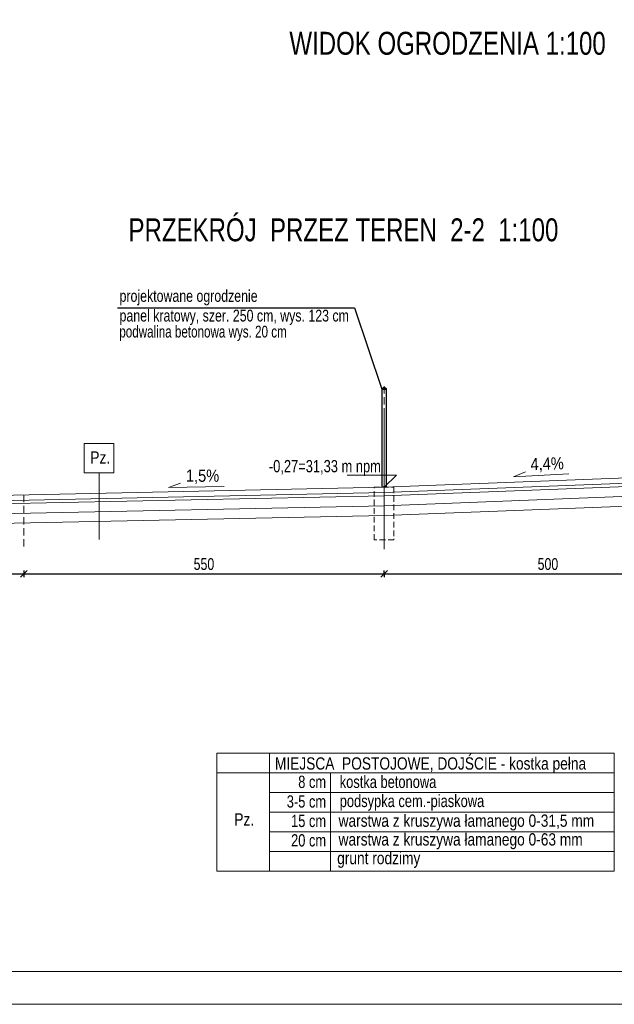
# Model space of a CAD drawing. Header units: inches. Extents: x 43593 to 117387, y -66787 to -26237.
# Tile 37 of 256: x 49165 to 50073, y -35222 to -33719. Entities that reach past the tile are written whole.
import ezdxf
from ezdxf.enums import TextEntityAlignment as Align

# ---------------------------------------------------------------- set-up
doc = ezdxf.new("R2010")
doc.units = ezdxf.units.IN
doc.header["$MEASUREMENT"] = 0
doc.linetypes.add('ACAD_ISO03W100', pattern=[30, 12, -18])
doc.linetypes.add('HIDDEN', pattern=[0.375, 0.25, -0.125])
doc.layers.get('0').update_dxf_attribs({"lineweight": 0})
doc.layers.get('Defpoints').update_dxf_attribs({"lineweight": 0})
for name, color, linetype, lineweight in [('--ogr.-panele', 252, 'Continuous', 0), ('14a-przekrój-cienki', 5, 'Continuous', 0), ('A--tabelka rysunku', 7, 'Continuous', 0), ('A0-tabelka', 7, 'Continuous', 0), ('A2.1-wymiary', 30, 'Continuous', 0), ('A8a-opisy dodatkowe', 33, 'Continuous', 0), ('p--elewacja cienka', 251, 'Continuous', 0), ('p--koty wysok.', 141, 'Continuous', 0), ('p--przekrój-cienki', 2, 'Continuous', 5), ('p--symbole ścian', 61, 'Continuous', 0)]:
    doc.layers.add(name, color=color, linetype=linetype, lineweight=lineweight)
doc.layers.add('08b-opisy konstr.', color=64, linetype='Continuous')
doc.layers.add('AW OGRODZENIA', color=253, linetype='Continuous')
doc.styles.add('1-100', font='arial.ttf', dxfattribs={"width": 0.75, "height": 18})
doc.styles.add('1-50', font='arial.ttf', dxfattribs={"width": 0.75, "height": 12.5})
doc.styles.get("Standard").update_dxf_attribs({"font": 'arial.ttf', "width": 0.75})
doc.dimstyles.new('1-100', dxfattribs={"dimtxt": 18, "dimasz": 10, "dimexe": 5, "dimexo": 5, "dimgap": 0.09, "dimtad": 0, "dimdsep": 46, "dimtxsty": '1-100', "dimblk": 'OBLIQUE', "dimcen": 0.09, "dimadec": 0, "dimazin": 0, "dimtfac": 1, "dimtdec": 4, "dimtix": 1, "dimtofl": 0, "dimtmove": 0, "dimatfit": 3, "dimldrblk": 'OBLIQUE', "dimfxl": 5, "dimfxlon": 1, "dimtvp": 0.7, "dimtolj": 1, "dimtzin": 0, "dimarcsym": 0})

# ---------------------------------------------------------------- blocks, each defined once
blk = doc.blocks.new('kota wykoń')
for p, q in [((0, 25), (0, 0)), ((0, 0), (-12.5, 12.5)), ((-12.5, 12.5), (37.5, 12.5))]:
    blk.add_line(p, q)
at = {"lineweight": 0}
blk.add_line((-2.5, 0), (2.5, 0), dxfattribs=at)
blk = doc.blocks.new('Daszek_120x120_przod')
at = {"layer": '--ogr.-panele'}
for p, q in [((-7, 0), (-7, 14)), ((2, 0), (-7, 0)), ((2, 20), (-1, 20)), ((2, 20), (118, 20)), ((2, 0), (118, 0)), ((10, 22), (40, 48)), ((46, 50), (74, 50)), ((80, 48), (110, 22)), ((121, 20), (118, 20)), ((127, 0), (118, 0)), ((127, 14), (127, 0))]:
    blk.add_line(p, q, dxfattribs=at)
at = {"layer": '--ogr.-panele', "color": 1, "linetype": 'ACAD_ISO03W100', "ltscale": 0.2}
for p, q in [((120, 14), (0, 14)), ((0, 14), (0, 0)), ((120, 14), (120, 0))]:
    blk.add_line(p, q, dxfattribs=at)
at = {"layer": '--ogr.-panele'}
for centre, radius, start, end in [((-1, 14), 6, 90, 180), ((5, 29), 9, 270, 311.0091), ((46, 41), 9, 90, 131.0091), ((74, 41), 9, 48.9909, 90), ((115, 29), 9, 228.9909, 270), ((121, 14), 6, 0, 90)]:
    blk.add_arc(centre, radius, start, end, dxfattribs=at)
blk = doc.blocks.new('_OBLIQUE')
at = {"color": 0, "linetype": 'ByBlock', "lineweight": -2}
for p, q in [((-0.5, -0.5), (0.5, 0.5)), ((0, 0), (0, 0))]:
    blk.add_line(p, q, dxfattribs=at)
blk = doc.blocks.new('*D2524')
at = {"layer": 'A2.1-wymiary', "color": 0, "linetype": 'Continuous', "lineweight": -2}
for p, q in [((48671.6, -34559.9), (48671.6, -34569.9)), ((48671.6, -34564.9), (49171.6, -34564.9)), ((49171.6, -34559.9), (49171.6, -34569.9))]:
    blk.add_line(p, q, dxfattribs=at)
at = {"layer": 'Defpoints', "color": 0}
for p in [(48671.6, -34390.5), (49171.6, -34390.5), (49171.6, -34564.9)]:
    blk.add_point(p, dxfattribs=at)
at = {"layer": 'A2.1-wymiary', "color": 0, "lineweight": -2, "xscale": 10, "yscale": 10, "zscale": 10, "rotation": 180}
blk.add_blockref('_OBLIQUE', (48671.6, -34564.9), dxfattribs=at)
at = {"layer": 'A2.1-wymiary', "color": 0, "lineweight": -2, "xscale": 10, "yscale": 10, "zscale": 10}
blk.add_blockref('_OBLIQUE', (49171.6, -34564.9), dxfattribs=at)
at = {"layer": 'A2.1-wymiary', "color": 0, "linetype": 'Continuous', "lineweight": 5, "ltscale": 8, "insert": (48921.6, -34550.2), "char_height": 18, "attachment_point": 5, "style": '1-100'}
blk.add_mtext('\\A1;500', dxfattribs=at)
blk = doc.blocks.new('*D2525')
at = {"layer": 'A2.1-wymiary', "color": 0, "linetype": 'Continuous', "lineweight": -2}
for p, q in [((49171.6, -34564.9), (49171.6, -34569.9)), ((49171.6, -34564.9), (49721.6, -34564.9)), ((49721.6, -34564.9), (49721.6, -34569.9))]:
    blk.add_line(p, q, dxfattribs=at)
at = {"layer": 'Defpoints', "color": 0}
for p in [(49171.6, -34559.9), (49721.6, -34559.9), (49721.6, -34564.9)]:
    blk.add_point(p, dxfattribs=at)
at = {"layer": 'A2.1-wymiary', "color": 0, "lineweight": -2, "xscale": 10, "yscale": 10, "zscale": 10, "rotation": 180}
blk.add_blockref('_OBLIQUE', (49171.6, -34564.9), dxfattribs=at)
at = {"layer": 'A2.1-wymiary', "color": 0, "lineweight": -2, "xscale": 10, "yscale": 10, "zscale": 10}
blk.add_blockref('_OBLIQUE', (49721.6, -34564.9), dxfattribs=at)
at = {"layer": 'A2.1-wymiary', "color": 0, "linetype": 'Continuous', "lineweight": 5, "ltscale": 8, "insert": (49446.6, -34550.2), "char_height": 18, "attachment_point": 5, "style": '1-100'}
blk.add_mtext('\\A1;550', dxfattribs=at)
blk = doc.blocks.new('*D2526')
at = {"layer": 'A2.1-wymiary', "color": 0, "linetype": 'Continuous', "lineweight": -2}
for p, q in [((49721.6, -34564.9), (49721.6, -34559.9)), ((49721.6, -34564.9), (50221.6, -34564.9)), ((50221.6, -34564.9), (50221.6, -34559.9))]:
    blk.add_line(p, q, dxfattribs=at)
at = {"layer": 'Defpoints', "color": 0}
for p in [(50221.6, -34564.9), (49721.6, -34569.9), (50221.6, -34569.9)]:
    blk.add_point(p, dxfattribs=at)
at = {"layer": 'A2.1-wymiary', "color": 0, "lineweight": -2, "xscale": 10, "yscale": 10, "zscale": 10, "rotation": 180}
blk.add_blockref('_OBLIQUE', (49721.6, -34564.9), dxfattribs=at)
at = {"layer": 'A2.1-wymiary', "color": 0, "lineweight": -2, "xscale": 10, "yscale": 10, "zscale": 10}
blk.add_blockref('_OBLIQUE', (50221.6, -34564.9), dxfattribs=at)
at = {"layer": 'A2.1-wymiary', "color": 0, "linetype": 'Continuous', "lineweight": 5, "ltscale": 8, "insert": (49971.6, -34550.2), "char_height": 18, "attachment_point": 5, "style": '1-100'}
blk.add_mtext('\\A1;500', dxfattribs=at)

msp = doc.modelspace()

# ---------------------------------------------------------------- linework, layer by layer
at = {"layer": '08b-opisy konstr.'}
msp.add_lwpolyline([(49314.57, -34159.327), (49676.255, -34159.327), (49718.284, -34283.01)], dxfattribs=at)
at = {"layer": '14a-przekrój-cienki', "color": 251, "linetype": 'HIDDEN', "ltscale": 35}
msp.add_lwpolyline([(49706.641, -34433.01), (49736.641, -34433.01), (49736.641, -34513.01), (49706.641, -34513.01)], close=True, dxfattribs=at)
at = {"layer": 'A--tabelka rysunku', "linetype": 'Continuous'}
for points in [[(47792.917, -35221.83), (51992.917, -35221.83), (51992.917, -32251.83), (47792.917, -32251.83)], [(47982.917, -35171.83), (51942.917, -35171.83), (51942.917, -32301.83), (47982.917, -32301.83)]]:
    msp.add_lwpolyline(points, close=True, dxfattribs=at)
at = {"layer": 'A0-tabelka', "lineweight": 5}
for p, q in [((49466.165, -35018.516), (49466.165, -34838.516)), ((50072.915, -34838.516), (49466.165, -34838.516)), ((50072.915, -34838.516), (49466.165, -34838.516)), ((49546.547, -34868.516), (49546.547, -34838.516)), ((50072.915, -35018.516), (50072.915, -34838.516)), ((50072.915, -34868.516), (49466.165, -34868.516)), ((50072.915, -34868.516), (49466.165, -34868.516)), ((49546.547, -35018.516), (49546.547, -34868.516)), ((50072.915, -34868.516), (49546.547, -34868.516)), ((49639.979, -35018.516), (49639.979, -34868.516)), ((50072.915, -34898.516), (49546.547, -34898.516)), ((50072.915, -34928.516), (49546.547, -34928.516)), ((50072.915, -34958.516), (49546.547, -34958.516)), ((50072.915, -34988.516), (49546.547, -34988.516)), ((50072.915, -35018.516), (49466.165, -35018.516)), ((50072.915, -35018.516), (49466.165, -35018.516)), ((50072.915, -35018.516), (49466.165, -35018.516)), ((50072.915, -35018.516), (49466.165, -35018.516)), ((50072.915, -35018.516), (49466.165, -35018.516))]:
    msp.add_line(p, q, dxfattribs=at)
at = {"layer": 'AW OGRODZENIA', "color": 1}
msp.add_lwpolyline([(49718.641, -34283.01), (49724.641, -34283.01), (49724.641, -34433.01), (49718.641, -34433.01)], close=True, dxfattribs=at)
at = {"layer": 'p--elewacja cienka', "linetype": 'HIDDEN', "lineweight": 5, "ltscale": 45}
for p, q in [((49721.641, -34278.614), (49721.641, -34514.31)), ((49171.641, -34444.534), (49171.641, -34527.464))]:
    msp.add_line(p, q, dxfattribs=at)
at = {"layer": 'p--elewacja cienka', "lineweight": 5}
msp.add_line((49721.641, -34316.39), (49721.641, -34527.464), dxfattribs=at)
at = {"layer": 'p--koty wysok.'}
for points in [[(50003.662, -34412.398), (49918.823, -34416.767), (49937.127, -34409.387)], [(49477.236, -34431.752), (49392.3, -34433.383), (49410.832, -34426.597)]]:
    msp.add_lwpolyline(points, dxfattribs=at)
at = {"layer": 'p--przekrój-cienki', "linetype": 'Continuous', "ltscale": 35}
for p, q in [((49721.641, -34433.01), (48671.641, -34455.01)), ((49721.808, -34441.008), (48671.808, -34463.008)), ((49721.913, -34446.007), (48671.913, -34468.007)), ((49722.227, -34461.004), (48672.227, -34483.004)), ((49722.541, -34476.001), (48672.541, -34498.001))]:
    msp.add_line(p, q, dxfattribs=at)
for points in [[(50291.641, -34411.01), (49721.641, -34433.01)], [(50291.641, -34419.012), (49721.641, -34441.012)], [(50291.641, -34424.013), (49721.641, -34446.013)], [(50291.641, -34439.016), (49721.641, -34461.016)], [(50291.955, -34454.013), (49721.955, -34476.013)]]:
    msp.add_lwpolyline(points, dxfattribs=at)
at = {"layer": 'p--symbole ścian', "lineweight": 9}
msp.add_line((49286.53, -34411.074), (49286.53, -34512.86), dxfattribs=at)
msp.add_lwpolyline([(49264.03, -34411.074), (49309.03, -34411.074), (49309.03, -34366.074), (49264.03, -34366.074)], close=True, dxfattribs=at)

# ---------------------------------------------------------------- block references
at = {"layer": 'AW OGRODZENIA', "xscale": 0.05, "yscale": 0.05, "zscale": 0.05}
msp.add_blockref('Daszek_120x120_przod', (49718.641, -34283.01), dxfattribs=at)
at = {"layer": 'p--koty wysok.', "xscale": -1.5, "yscale": 1.5, "zscale": 1.5}
msp.add_blockref('kota wykoń', (49721.641, -34433.01), dxfattribs=at)

# ---------------------------------------------------------------- texts
at = {"layer": '08b-opisy konstr.', "char_height": 18, "attachment_point": 1, "style": '1-100'}
for s, insert, width in [('projektowane ogrodzenie \\Ppanel kratowy, szer. 250 cm, wys. 123 cm', (49317.801, -34131.981), 501.12066), ('{\\W0.7059;podwalina betonowa wys. 20 cm}', (49317.455, -34186.398), 327.02474)]:
    msp.add_mtext(s, dxfattribs=dict(at, insert=insert, width=width))
at = {"layer": 'A0-tabelka', "lineweight": 5, "width": 0.8}
msp.add_text(' MIEJSCA  POSTOJOWE, DOJŚCIE - kostka pełna', height=18.75, dxfattribs=at).set_placement((49549.092, -34844.986), align=Align.TOP_LEFT)
at = {"layer": 'A0-tabelka', "lineweight": 5, "style": '1-50', "width": 0.8}
for s, p in [('warstwa z kruszywa łamanego 0-31,5 mm', (49652.106, -34932.244)), ('warstwa z kruszywa łamanego 0-63 mm', (49652.106, -34960.82)), ('grunt rodzimy', (49649.929, -34989.328))]:
    msp.add_text(s, height=18.75, dxfattribs=at).set_placement(p, align=Align.TOP_LEFT)
at = {"layer": 'A0-tabelka', "lineweight": 5, "width": 0.8}
msp.add_text('Pz.', height=18.75, dxfattribs=at).set_placement((49508.058, -34930.359), align=Align.TOP_CENTER)
at = {"layer": 'A0-tabelka', "lineweight": 5, "char_height": 18.75, "attachment_point": 1, "style": '1-50'}
for s, insert, width in [('\\pxqr;8 cm', (49518.448, -34872.99), 114.61802), ('\\pxql;kostka betonowa', (49653.846, -34872.99), 241.17249), ('\\pxqr;3-5 cm', (49518.448, -34902.99), 114.61802), ('\\pxql;podsypka cem.-piaskowa ', (49653.846, -34902.177), 333.96026), ('\\pxqr;15 cm', (49518.448, -34932.641), 114.61802), ('\\pxqr;20 cm', (49518.448, -34962.286), 114.61802)]:
    msp.add_mtext(s, dxfattribs=dict(at, insert=insert, width=width))
at = {"layer": 'A8a-opisy dodatkowe', "char_height": 35, "width": 729.08014, "attachment_point": 1}
for s, insert in [('WIDOK OGRODZENIA 1:100', (49577.006, -33737.967)), ('PRZEKRÓJ  PRZEZ TEREN  2-2  1:100', (49331.47, -34022.612))]:
    msp.add_mtext(s, dxfattribs=dict(at, insert=insert))
at = {"layer": 'p--koty wysok.', "insert": (49995.442, -34386.71), "char_height": 18.75, "width": 311.12395, "attachment_point": 3, "rotation": 1.847453, "style": '1-50'}
msp.add_mtext('{\\W0.85;4,4%}', dxfattribs=at)
at = {"layer": 'p--koty wysok.', "char_height": 18.75, "width": 311.12395, "attachment_point": 3, "style": '1-50'}
for s, insert in [('-0,27=31,33 m npm', (49716.628, -34391.318)), ('{\\W0.85;1,5%}', (49469.848, -34405.812))]:
    msp.add_mtext(s, dxfattribs=dict(at, insert=insert))
at = {"layer": 'p--symbole ścian', "lineweight": 9, "width": 0.8}
msp.add_text('Pz.', height=18.75, dxfattribs=at).set_placement((49288.322, -34378.059), align=Align.TOP_CENTER)

# ---------------------------------------------------------------- dimensions: what is measured, and where the dimension line sits
at = {"layer": 'A2.1-wymiary', "linetype": 'Continuous', "lineweight": 5}
for base, p1, p2, picture, middle in [((49171.641, -34564.945), (48671.641, -34390.538), (49171.641, -34390.538), '*D2524', (48921.641, -34550.243)), ((49721.641, -34564.945), (49171.641, -34559.945), (49721.641, -34559.945), '*D2525', (49446.641, -34550.243)), ((50221.641, -34564.945), (49721.641, -34569.945), (50221.641, -34569.945), '*D2526', (49971.641, -34550.243))]:
    dim = msp.add_linear_dim(base=base, p1=p1, p2=p2, dimstyle='1-100', override={"dimtxt": 18, "dimtvp": 0.8}, dxfattribs=at)
    dim.commit()
    dim.dimension.update_dxf_attribs({"geometry": picture, "text_midpoint": middle})

doc.saveas('drawing.dxf')
